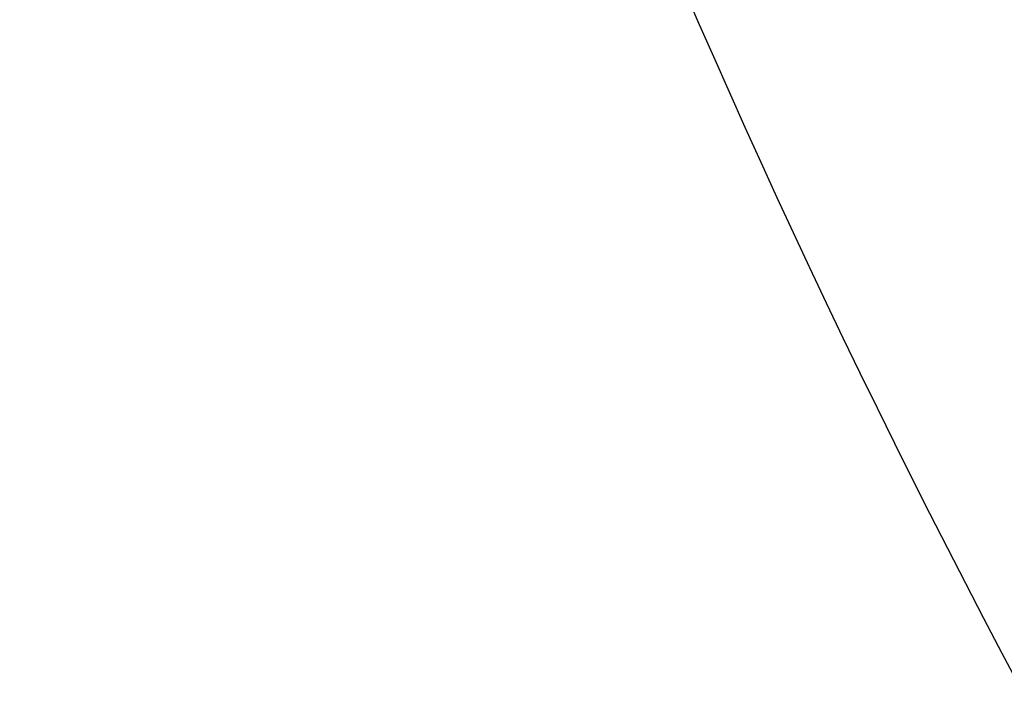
# Model space of a CAD drawing. Header units: millimetres. Extents: x -229 to 229, y -17 to 790.
# Tile 222 of 256: x -224.229 to -224.028, y 393.393 to 393.531. Entities that reach past the tile are written whole.
import ezdxf

# ---------------------------------------------------------------- set-up
doc = ezdxf.new("R2010")
doc.units = ezdxf.units.MM
doc.header["$MEASUREMENT"] = 0
doc.layers.add('Default', color=7, linetype='Continuous', true_color=0x000000)

msp = doc.modelspace()

# ---------------------------------------------------------------- linework, layer by layer
at = {"layer": 'Default'}
msp.add_open_spline([(0, 406.54742, 270.51437), (-31.67226, 406.54742, 270.51437), (-57.44623, 406.46045, 268.85474), (-100.17675, 406.17025, 263.31747), (-117.15685, 405.96663, 259.43226), (-144.77364, 405.49122, 250.36086), (-155.42608, 405.21904, 245.16738), (-172.57223, 404.64829, 234.27672), (-179.06709, 404.34949, 228.57531), (-188.02429, 403.86564, 219.34283), (-191.08391, 403.67837, 215.76957), (-196.66907, 403.28278, 208.22137), (-199.21697, 403.07387, 204.23501), (-206.39241, 402.3814, 191.02194), (-210.46534, 401.83647, 180.62406), (-217.14038, 400.42647, 153.71966), (-219.735, 399.56343, 137.25186), (-222.39398, 397.88137, 105.15617), (-223.07297, 397.25643, 93.23176), (-223.76105, 396.19789, 73.03353), (-223.93524, 395.82479, 65.91442), (-224.16897, 395.03378, 50.8209), (-224.2285, 394.61556, 42.84094), (-224.2285, 393.85628, 28.353), (-224.12997, 393.54711, 22.45357), (-223.74437, 392.94352, 10.93639), (-223.45728, 392.64931, 5.3226), (-222.32781, 391.78979, -11.07808), (-221.21639, 391.24757, -21.42412), (-216.95122, 389.71587, -50.65073), (-212.85973, 388.82231, -67.70086), (-203.1909, 387.28594, -97.01661), (-197.62006, 386.64381, -109.26919), (-186.29463, 385.59255, -129.32848), (-180.54453, 385.18352, -137.13325), (-171.94917, 384.66314, -147.06257), (-168.77339, 384.49922, -150.19039), (-163.56391, 384.26388, -154.68098), (-161.74464, 384.18664, -156.15475), (-157.82934, 384.02743, -159.19265), (-155.74032, 383.9462, -160.74271), (-144.60494, 383.536, -168.56971), (-133.46315, 383.1943, -175.08974), (-105.64351, 382.57848, -186.84034), (-88.95446, 382.30465, -192.06532), (-49.28214, 381.91491, -199.50202), (-26.28724, 381.7993, -201.70798), (-0.00072, 381.7993, -201.70802)], degree=3, knots=[0, 0, 0, 0, 43.647499, 43.647499, 87.294997, 87.294997, 130.942496, 130.942496, 174.589995, 174.589995, 202.958226, 202.958226, 231.326457, 231.326457, 288.06292, 288.06292, 344.799382, 344.799382, 373.167614, 373.167614, 387.351729, 387.351729, 401.535845, 401.535845, 411.706357, 411.706357, 421.87687, 421.87687, 442.217895, 442.217895, 482.899946, 482.899946, 523.581996, 523.581996, 564.264047, 564.264047, 592.232087, 592.232087, 606.216107, 606.216107, 620.200127, 620.200127, 676.136207, 676.136207, 732.072287, 732.072287, 788.00786, 788.00786, 788.00786, 788.00786], dxfattribs=at)

doc.saveas('drawing.dxf')
